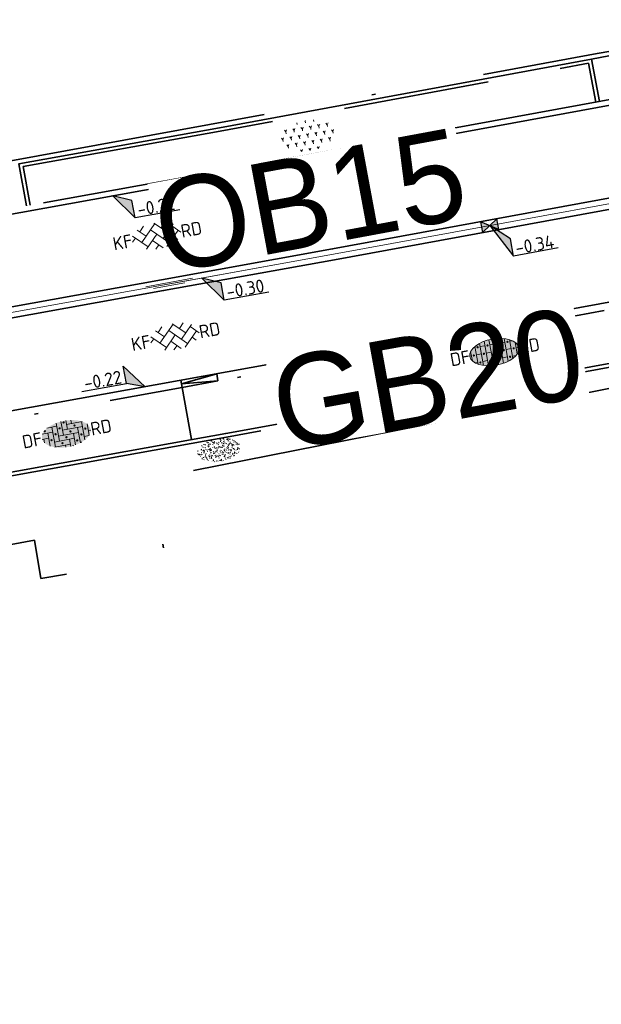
# Model space of a CAD drawing. Header units: metres. Extents: x 0 to 269924, y 0 to 933292.
# Tile 179 of 247: x 134922 to 134937, y 466624 to 466650. Entities that reach past the tile are written whole.
import ezdxf
from ezdxf import colors
from ezdxf.entities.mleader import LeaderData, LeaderLine
from ezdxf.enums import TextEntityAlignment as Align
from ezdxf.math import Vec2, Vec3

# ---------------------------------------------------------------- set-up
doc = ezdxf.new("R2018")
doc.units = ezdxf.units.M
for name, pattern in [('VH-GELEIDEBAND', [6, 2, -2, 0, -2]), ('VH-OPSLUITBAND_100X200', [16, 8, -2, 4, -2]), ('VH-OPSLUITBAND_150X250', [24, 16, -2, 4, -2]), ('XX-HIDDEN', [4, 2, -2]), ('XX-PROJECTGRENS', [18, 12, -3, 0, -3])]:
    doc.linetypes.add(name, pattern=pattern)
for name, color, linetype, lineweight, true_color in [('N-WE-GR-BEPLANTING-S', 7, 'Continuous', 18, 0x00a57c), ('N-WE-GR-GRAS-S', 7, 'Continuous', 18, 0x00a500), ('N-WE-RI-HWA_KOLK-S', 150, 'Continuous', 25, 0x007fff)]:
    doc.layers.add(name, color=color, linetype=linetype, lineweight=lineweight, true_color=true_color)
for name, color, linetype, lineweight in [('N-WE-GR-GRAS-A-200', 62, 'Continuous', 18), ('N-WE-KG-GRENS_PROJECT-G', 7, 'XX-PROJECTGRENS', 35), ('N-WE-KL-ET_LS_OV_LICHTMAST-S', 190, 'Continuous', 25), ('N-WE-VH-GOOT-S', 170, 'Continuous', 18), ('N-WE-VH-GOOT_STRAATBAKSTEEN-G', 170, 'Continuous', 35), ('N-WE-VH-KANTOPSLUITING-T18', 10, 'Continuous', 18), ('N-WE-VH-KANTOPSLUITING_GELEIDEBAND_50 200_250-G', 20, 'VH-GELEIDEBAND', 35), ('N-WE-VH-KANTOPSLUITING_OPSLUITBAND_100X200-G', 150, 'VH-OPSLUITBAND_100X200', 35), ('N-WE-VH-KANTOPSLUITING_OPSLUITBAND_150X250-G', 150, 'VH-OPSLUITBAND_150X250', 35), ('N-WE-VH-KANTOPSLUITING_VOORKANTBAND-G', 50, 'Continuous', 35), ('N-WE-VH-MATERIAALGRENS-G', 7, 'XX-HIDDEN', 35), ('N-WE-VH-VERHARDING-T18', 10, 'Continuous', 18), ('N-WE-VH-VERHARDING_ASFALT-S', 7, 'Continuous', 18), ('N-WE-VH-VERHARDING_BETONSTRAATSTEEN-S', 7, 'Continuous', 18), ('N-WE-VH-VERHARDING_STRAATBAKSTEEN-S', 7, 'Continuous', 18), ('X-XX-AL-HOOGTELABEL-S', 7, 'Continuous', 25)]:
    doc.layers.add(name, color=color, linetype=linetype, lineweight=lineweight)
doc.layers.add('X-XX-AL-HULPLIJN-G', color=30, linetype='Continuous', lineweight=18, plot=False)
doc.styles.add('NLCS-ISO', font='NLCS-ISO.ttf')
doc.styles.add('NLCS-ISO-M200-T18', font='NLCS-ISO.ttf', dxfattribs={"height": 0.36})
doc.styles.get("Standard").update_dxf_attribs({"font": 'romand.shx'})

# ---------------------------------------------------------------- blocks, each defined once
blk = doc.blocks.new('*U97')
for p, q in [((2.54, -2.2), (0, 0)), ((0, 0), (2.63, -4.6)), ((2.63, -4.6), (2.54, -2.2)), ((8.83, -4.38), (2.63, -4.6))]:
    blk.add_line(p, q)
blk.add_solid([(2.54, -2.2), (0, 0), (2.63, -4.6)])
at = {"style": 'NLCS-ISO'}
blk.add_attdef('...', text='', height=1.8, rotation=2.0313, dxfattribs=at).set_placement((5.74, -4.91), align=Align.BOTTOM_CENTER)
blk = doc.blocks.new('*U98')
at = {"layer": 'X-XX-AL-HOOGTELABEL-S', "xscale": 0.2, "yscale": 0.2, "zscale": 0.2, "rotation": 357.9686646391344}
blk.add_blockref('*U97', (0, 0), dxfattribs=at).add_auto_attribs({'...': '-0.34'})
blk = doc.blocks.new('*U99')
at = {"layer": 'N-WE-GR-GRAS-A-200', "color": 0, "linetype": 'ByBlock', "lineweight": -2, "transparency": 16777216, "rotation": 10.40225713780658}
blk.add_blockref('*U98', (134934.431, 466644.809), dxfattribs=at)
blk = doc.blocks.new('*U114')
for p, q in [((2.49, -1.03), (0, 0)), ((0, 0), (2.56, -3.43)), ((2.56, -3.43), (2.49, -1.03)), ((8.76, -3.25), (2.56, -3.43))]:
    blk.add_line(p, q)
blk.add_solid([(2.49, -1.03), (0, 0), (2.56, -3.43)])
at = {"style": 'NLCS-ISO'}
blk.add_attdef('...', text='', height=1.8, rotation=1.7023, dxfattribs=at).set_placement((5.68, -3.76), align=Align.BOTTOM_CENTER)
blk = doc.blocks.new('*U115')
at = {"layer": 'X-XX-AL-HOOGTELABEL-S', "xscale": 0.2000000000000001, "yscale": 0.2000000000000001, "zscale": 0.2000000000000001, "rotation": 358.2976530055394}
blk.add_blockref('*U114', (0, 0), dxfattribs=at).add_auto_attribs({'...': '-0.30'})
blk = doc.blocks.new('*U116')
at = {"layer": 'N-WE-VH-VERHARDING_ASFALT-S', "color": 0, "linetype": 'ByBlock', "lineweight": -2, "transparency": 16777216, "rotation": 10.23988802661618}
blk.add_blockref('*U115', (134926.56, 466643.374), dxfattribs=at)
blk = doc.blocks.new('*U95')
for p, q in [((2.5, -1.02), (0, 0)), ((0, 0), (2.58, -3.42)), ((2.58, -3.42), (2.5, -1.02)), ((8.78, -3.2), (2.58, -3.42))]:
    blk.add_line(p, q)
blk.add_solid([(2.5, -1.02), (0, 0), (2.58, -3.42)])
at = {"style": 'NLCS-ISO'}
blk.add_attdef('...', text='', height=1.8, rotation=1.9991, dxfattribs=at).set_placement((5.7, -3.73), align=Align.BOTTOM_CENTER)
blk = doc.blocks.new('*U197')
for p, q in [((-2.48, 0.85), (-2.53, 3.25)), ((-2.53, 3.25), (0, 0)), ((-8.68, 0.72), (-2.48, 0.85)), ((0, 0), (-2.48, 0.85))]:
    blk.add_line(p, q)
blk.add_solid([(-2.53, 3.25), (0, 0), (-2.48, 0.85)])
at = {"style": 'NLCS-ISO'}
blk.add_attdef('...', text='', height=1.8, rotation=1.1798, dxfattribs=at).set_placement((-5.57, 0.36), align=Align.BOTTOM_CENTER)
blk = doc.blocks.new('SVH-SBS_DIKFORMAAT_HALFST_KL-SO')
h = blk.add_hatch(color=254)
edge = h.paths.add_edge_path()
edge.add_ellipse((0.06, -0.03), major_axis=(3.39, 0), ratio=0.533267, start_angle=0, end_angle=360)
for p, q in [((-1.73, -1.57), (-1.73, 1.51)), ((-1.04, -1.74), (-1.04, 1.69)), ((-0.35, -1.83), (-0.35, 1.77)), ((0.34, -1.83), (0.34, 1.78)), ((1.03, -1.76), (1.03, 1.71)), ((1.72, -1.6), (1.72, 1.55)), ((-3.34, 0.03), (-3.11, 0.03)), ((-3.11, -0.69), (-3.11, 0.63)), ((-2.65, 1.06), (-2.42, 1.06)), ((-2.42, -1.27), (-2.42, 1.21)), ((-2.42, 0.03), (-1.73, 0.03)), ((-1.73, 1.06), (-1.04, 1.06)), ((-1.04, 0.03), (-0.35, 0.03)), ((-0.35, 1.06), (0.34, 1.06)), ((0.34, 0.03), (1.03, 0.03)), ((1.03, 1.06), (1.72, 1.06)), ((1.72, 0.03), (2.41, 0.03)), ((2.41, -1.33), (2.41, 1.27)), ((2.41, 1.06), (2.77, 1.06)), ((3.1, -0.82), (3.1, 0.77)), ((3.1, 0.03), (3.45, 0.03)), ((-2.8, -1.01), (-2.42, -1.01)), ((-1.73, -1.01), (-1.04, -1.01)), ((-0.35, -1.01), (0.34, -1.01)), ((1.03, -1.01), (1.72, -1.01)), ((2.41, -1.01), (2.91, -1.01))]:
    blk.add_line(p, q)
for centre in [(-2.76, 0), (-2.07, 1.03), (-1.38, 0), (-0.69, 1.03), (0, 0), (0.69, 1.03), (1.38, 0), (2.07, 1.03), (2.76, 0), (-2.07, -1.09), (-0.69, -1.09), (0.69, -1.04), (2.07, -1.04)]:
    blk.add_circle(centre, 0.0881)
blk.add_ellipse((0.06, -0.03), major_axis=(3.39, 0), ratio=0.533267)
at = {"style": 'NLCS-ISO'}
blk.add_attdef('FORMAAT', text='', height=1.8, dxfattribs=at).set_placement((-3.34, -0.03), align=Align.MIDDLE_RIGHT)
blk.add_attdef('KLEUR', text='', height=1.8, dxfattribs=at).set_placement((3.45, -0.03), align=Align.MIDDLE_LEFT)
at = {"style": 'NLCS-ISO', "flags": 1}
blk.add_attdef('FUNCTIE', text='', height=1.8, dxfattribs=at).set_placement((0.12, -3.58), align=Align.MIDDLE_CENTER)
blk = doc.blocks.new('SVH-GOOT_SYMBOOL-SO')
at = {"color": 7, "linetype": 'Continuous'}
for p, q in [((0.2, 3.125), (0.2, -3.359)), ((-0.206, 2.137), (-0.206, -2.217)), ((0, 2.669), (0, -2.669))]:
    blk.add_line(p, q, dxfattribs=at)
at = {"style": 'NLCS-ISO'}
blk.add_attdef('MATERIAAL', text='', height=1.8, dxfattribs=at).set_placement((-1.098, 0), align=Align.MIDDLE_RIGHT)
blk.add_attdef('KLEUR', text='', height=1.8, dxfattribs=at).set_placement((1.1, 0), align=Align.MIDDLE_LEFT)
blk = doc.blocks.new('*U586')
at = {"layer": 'N-WE-VH-GOOT-S', "xscale": 0.2, "yscale": 0.2, "zscale": 0.2, "rotation": 90.04068231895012}
blk.add_blockref('SVH-GOOT_SYMBOOL-SO', (0, 0), dxfattribs=at)
blk = doc.blocks.new('*U587')
at = {"layer": 'N-WE-KL-ET_LS_OV_LICHTMAST-S', "color": 0, "linetype": 'ByBlock', "lineweight": -2, "transparency": 16777216, "rotation": 10.23988802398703}
blk.add_blockref('*U586', (134925.651, 466643.21), dxfattribs=at)
blk = doc.blocks.new('SVH-SBS_DIKFORMAAT_ELLEBOOG_KL-SO')
h = blk.add_hatch(color=254)
edge = h.paths.add_edge_path()
edge.add_ellipse((1.09, 0.12), major_axis=(3.39, 0), ratio=0.533267, start_angle=0, end_angle=360)
for p, q in [((-1.35, 1.38), (0, 1.38)), ((-0.69, 1.38), (-0.69, -1.38)), ((0, 1.84), (0, -0.69)), ((0.69, 1.92), (0.69, 0)), ((1.38, 1.93), (1.38, 0.69)), ((1.38, 1.38), (3.54, 1.38)), ((2.07, 1.86), (2.07, 1.38)), ((3.45, 1.38), (3.45, -1.18)), ((-2.3, 0), (-1.38, 0)), ((-2.13, 0.69), (-0.69, 0.69)), ((-1.38, 0.69), (-1.38, -1.12)), ((0, 0), (2.76, 0)), ((0.69, 0.69), (3.45, 0.69)), ((2.76, 0.69), (2.76, -1.45)), ((4.14, 0.92), (4.14, -0.67)), ((4.14, 0), (4.48, 0)), ((-2.07, 0), (-2.07, -0.54)), ((-0.69, -0.69), (2.07, -0.69)), ((1.38, -0.69), (1.38, -1.68)), ((2.07, 0), (2.07, -1.61)), ((3.45, -0.69), (4.12, -0.69)), ((-0.8, -1.38), (1.38, -1.38)), ((0.69, -1.38), (0.69, -1.67)), ((2.76, -1.38), (2.98, -1.38))]:
    blk.add_line(p, q)
for centre in [(1.03, 1.72), (-0.35, 0.34), (0.34, 1.03), (1.72, 0.34), (2.41, 1.03), (3.79, 0.34), (-1.04, -0.35), (0.34, -1.04), (1.03, -0.35), (2.41, -1.04), (3.11, -0.35)]:
    blk.add_circle(centre, 0.0881)
for centre, start, end in [((-1.73, 1.03), 158.9124, 101.1902), ((1.72, -1.73), 59.0911, 132.3433)]:
    blk.add_arc(centre, 0.0881, start, end)
at = {"style": 'NLCS-ISO'}
blk.add_attdef('FORMAAT', text='', height=1.8, dxfattribs=at).set_placement((-2.3, 0.12), align=Align.MIDDLE_RIGHT)
blk.add_attdef('KLEUR', text='', height=1.8, dxfattribs=at).set_placement((4.49, 0.12), align=Align.MIDDLE_LEFT)
at = {"style": 'NLCS-ISO', "flags": 1}
blk.add_attdef('FUNCTIE', text='', height=1.8, dxfattribs=at).set_placement((0.12, -3.58), align=Align.MIDDLE_CENTER)
blk = doc.blocks.new('*U141')
at = {"lineweight": 30, "flags": 106}
blk.add_attdef('OB', text='', height=0.36, dxfattribs=at).set_placement((0, 0.1), align=Align.BOTTOM_CENTER)
blk = doc.blocks.new('N-SRI-KOLK_STRAAT_450X300-SO')
h = blk.add_hatch(color=256)
h.dxf.hatch_style = 1
h.paths.add_polyline_path([(0, 0), (-1.125, 0.75), (-1.125, -0.75)])
h.paths.add_polyline_path([(1.125, -0.75), (1.125, 0.75), (0, 0)])
for p, q in [((-1.125, -0.75), (1.125, 0.75)), ((1.125, -0.75), (-1.125, 0.75))]:
    blk.add_line(p, q)
at = {"flags": 128}
blk.add_lwpolyline([(-1.125, -0.75), (1.125, -0.75), (1.125, 0.75), (-1.125, 0.75)], close=True, dxfattribs=at)
blk = doc.blocks.new('SVH-BSS_KEIFORMAAT_KEPER_KL-SO')
for p, q in [((-2.23, -0.74), (0, 1.48)), ((-2.23, 0.74), (-1.57, 1.4)), ((-0.1, 1.58), (1.48, 0)), ((0.74, 0.74), (1.4, 1.4)), ((-3.44, -0.47), (-2.97, 0)), ((-3.31, 0.34), (-1.48, -1.48)), ((-2.52, 1.03), (-1.48, 0)), ((-1.77, -1.77), (0, 0)), ((-0.74, 0.74), (1.48, -1.48)), ((0.74, -0.74), (2.46, 0.98)), ((1.06, -1.91), (2.97, 0)), ((2.23, 0.74), (3.31, -0.34)), ((-0.74, -0.74), (0.5, -1.99)), ((2.23, -0.74), (2.72, -1.24)), ((-0.52, -2), (0, -1.48))]:
    blk.add_line(p, q)
at = {"style": 'NLCS-ISO'}
blk.add_attdef('FORMAAT', text='', height=1.8, dxfattribs=at).set_placement((-3.47, -0.23), align=Align.MIDDLE_RIGHT)
blk.add_attdef('KLEUR', text='', height=1.8, dxfattribs=at).set_placement((3.32, -0.22), align=Align.MIDDLE_LEFT)
at = {"style": 'NLCS-ISO', "flags": 1}
blk.add_attdef('FUNCTIE', text='', height=1.8, dxfattribs=at).set_placement((0.12, -3.58), align=Align.MIDDLE_CENTER)
blk = doc.blocks.new('SGR-BEPLANTING_SOORT_01-SO')
for p, q in [((-0.577, 0.993), (-0.577, 0.875)), ((0, 1), (-0.022, 1.038)), ((0, 1), (0.022, 1.038)), ((0, 1), (0, 0.875)), ((0.577, 0.992), (0.577, 0.875)), ((-1.732, 0), (-1.804, 0.125)), ((-1.732, 0), (-1.66, 0.125)), ((-1.732, 0), (-1.732, -0.125)), ((-1.443, 0.5), (-1.516, 0.625)), ((-1.443, 0.5), (-1.371, 0.625)), ((-1.443, 0.5), (-1.443, 0.375)), ((-1.155, 0), (-1.227, 0.125)), ((-1.155, 0), (-1.083, 0.125)), ((-1.155, 0), (-1.155, -0.125)), ((-0.866, 0.5), (-0.938, 0.625)), ((-0.866, 0.5), (-0.794, 0.625)), ((-0.866, 0.5), (-0.866, 0.375)), ((-0.577, 0), (-0.65, 0.125)), ((-0.577, 0), (-0.505, 0.125)), ((-0.577, 0), (-0.577, -0.125)), ((-0.289, 0.5), (-0.361, 0.625)), ((-0.289, 0.5), (-0.217, 0.625)), ((-0.289, 0.5), (-0.289, 0.375)), ((0, 0), (-0.072, 0.125)), ((0, 0), (0.072, 0.125)), ((0, 0), (0, -0.125)), ((0.289, 0.5), (0.217, 0.625)), ((0.289, 0.5), (0.361, 0.625)), ((0.289, 0.5), (0.289, 0.375)), ((0.577, 0), (0.505, 0.125)), ((0.577, 0), (0.65, 0.125)), ((0.577, 0), (0.577, -0.125)), ((0.866, 0.5), (0.794, 0.625)), ((0.866, 0.5), (0.938, 0.625)), ((0.866, 0.5), (0.866, 0.375)), ((1.155, 0), (1.083, 0.125)), ((1.155, 0), (1.227, 0.125)), ((1.155, 0), (1.155, -0.125)), ((1.443, 0.5), (1.371, 0.625)), ((1.443, 0.5), (1.516, 0.625)), ((1.443, 0.5), (1.443, 0.375)), ((1.732, 0), (1.66, 0.125)), ((1.732, 0), (1.804, 0.125)), ((1.732, 0), (1.732, -0.125)), ((-1.443, -0.5), (-1.516, -0.375)), ((-1.443, -0.5), (-1.371, -0.375)), ((-1.443, -0.5), (-1.443, -0.625)), ((-0.866, -0.5), (-0.938, -0.375)), ((-0.866, -0.5), (-0.794, -0.375)), ((-0.866, -0.5), (-0.866, -0.625)), ((-0.289, -0.5), (-0.361, -0.375)), ((-0.289, -0.5), (-0.217, -0.375)), ((-0.289, -0.5), (-0.289, -0.625)), ((0.289, -0.5), (0.217, -0.375)), ((0.289, -0.5), (0.361, -0.375)), ((0.289, -0.5), (0.289, -0.625)), ((0.866, -0.5), (0.794, -0.375)), ((0.866, -0.5), (0.938, -0.375)), ((0.866, -0.5), (0.866, -0.625)), ((1.443, -0.5), (1.371, -0.375)), ((1.443, -0.5), (1.516, -0.375)), ((1.443, -0.5), (1.443, -0.625)), ((-0.581, -0.994), (-0.65, -0.875)), ((-0.574, -0.995), (-0.505, -0.875)), ((0, -1), (-0.072, -0.875)), ((0, -1), (0.072, -0.875)), ((0, -1), (0, -1.039)), ((0.574, -0.994), (0.505, -0.875)), ((0.582, -0.993), (0.65, -0.875))]:
    blk.add_line(p, q)
at = {"style": 'NLCS-ISO'}
blk.add_attdef('TYPE', text='', height=0.5, dxfattribs=at).set_placement((3.471, -0.016), align=Align.MIDDLE_CENTER)
blk = doc.blocks.new('SGR-GRAS_01-SO')
at = {"ltscale": 0.1}
for p, q in [((-0.576, 0.919), (-0.64, 0.957)), ((-0.562, 0.919), (-0.509, 0.972)), ((-0.212, 0.998), (-0.269, 1.031)), ((0.073, 0.993), (0.138, 1.031)), ((0.239, 0.923), (0.312, 0.942)), ((0.594, 0.925), (0.522, 0.945)), ((0.912, 0.894), (0.907, 0.925)), ((1.012, 0.869), (0.947, 0.906)), ((-1.964, -0.07), (-1.977, 0.004)), ((-1.93, 0.188), (-1.925, 0.244)), ((-1.893, 0.237), (-1.921, 0.253)), ((-1.668, 0.023), (-1.595, 0.043)), ((-1.596, 0.241), (-1.649, 0.294)), ((-1.53, 0.316), (-1.595, 0.353)), ((-1.448, 0.644), (-1.521, 0.664)), ((-1.517, 0.187), (-1.442, 0.187)), ((-1.469, 0.576), (-1.482, 0.65)), ((-1.358, 0.206), (-1.431, 0.226)), ((-1.427, 0.476), (-1.354, 0.496)), ((-1.421, 0.131), (-1.356, 0.168)), ((-1.369, 0.009), (-1.382, 0.083)), ((-1.375, 0.106), (-1.322, 0.159)), ((-1.334, 0.111), (-1.328, 0.186)), ((-1.302, 0.761), (-1.324, 0.774)), ((-1.284, 0.684), (-1.278, 0.759)), ((-1.167, 0.395), (-1.232, 0.432)), ((-1.172, 0.241), (-1.225, 0.294)), ((-1.154, 0.647), (-1.207, 0.7)), ((-1.112, 0.172), (-1.04, 0.192)), ((-1.032, 0.028), (-1.097, 0.066)), ((-0.939, 0.84), (-1.004, 0.878)), ((-0.968, 0.512), (-0.915, 0.565)), ((-0.893, 0.496), (-0.965, 0.515)), ((-0.942, 0.187), (-0.867, 0.187)), ((-0.923, 0.418), (-0.858, 0.456)), ((-0.892, 0.812), (-0.817, 0.812)), ((-0.873, 0.655), (-0.886, 0.729)), ((-0.803, 0.057), (-0.875, 0.077)), ((-0.871, 0.625), (-0.799, 0.644)), ((-0.804, 0.474), (-0.869, 0.511)), ((-0.747, 0.241), (-0.8, 0.294)), ((-0.773, 0.089), (-0.786, 0.163)), ((-0.73, 0.647), (-0.783, 0.7)), ((-0.739, 0.034), (-0.732, 0.109)), ((-0.669, 0.107), (-0.734, 0.145)), ((-0.689, 0.607), (-0.682, 0.682)), ((-0.557, 0.321), (-0.485, 0.34)), ((-0.441, 0.553), (-0.506, 0.59)), ((-0.427, 0.785), (-0.499, 0.804)), ((-0.425, 0.706), (-0.36, 0.743)), ((-0.337, 0.347), (-0.41, 0.366)), ((-0.323, 0.241), (-0.376, 0.294)), ((-0.306, 0.186), (-0.371, 0.224)), ((-0.367, 0.187), (-0.292, 0.187)), ((-0.305, 0.647), (-0.358, 0.7)), ((-0.317, 0.812), (-0.242, 0.812)), ((-0.316, 0.774), (-0.244, 0.793)), ((-0.278, 0.735), (-0.291, 0.809)), ((-0.243, 0.017), (-0.17, 0.036)), ((-0.178, 0.169), (-0.191, 0.242)), ((-0.078, 0.632), (-0.143, 0.669)), ((-0.143, -0.043), (-0.137, 0.032)), ((-0.093, 0.53), (-0.087, 0.604)), ((-0.085, 0.159), (-0.032, 0.212)), ((-0.069, 0.189), (-0.004, 0.227)), ((0.057, 0.265), (-0.008, 0.303)), ((-0.002, 0.47), (0.071, 0.489)), ((0.101, 0.241), (0.048, 0.294)), ((0.128, 0.636), (0.056, 0.656)), ((0.119, 0.647), (0.066, 0.7)), ((0.218, 0.198), (0.146, 0.217)), ((0.208, 0.187), (0.283, 0.187)), ((0.286, 0.711), (0.221, 0.748)), ((0.258, 0.812), (0.333, 0.812)), ((0.317, 0.814), (0.304, 0.888)), ((0.313, 0.166), (0.385, 0.185)), ((0.322, 0.565), (0.375, 0.618)), ((0.42, 0.344), (0.355, 0.382)), ((0.417, 0.248), (0.404, 0.322)), ((0.429, 0.477), (0.494, 0.514)), ((0.526, 0.241), (0.472, 0.294)), ((0.543, 0.647), (0.49, 0.7)), ((0.555, -0.022), (0.49, 0.015)), ((0.502, 0.452), (0.509, 0.527)), ((0.554, 0.619), (0.626, 0.638)), ((0.649, 0.79), (0.584, 0.827)), ((0.684, 0.487), (0.611, 0.507)), ((0.774, 0.049), (0.701, 0.069)), ((0.784, 0.423), (0.719, 0.461)), ((0.783, 0.187), (0.858, 0.187)), ((0.833, 0.812), (0.908, 0.812)), ((0.918, 0.057), (0.853, 0.094)), ((0.868, 0.315), (0.941, 0.334)), ((0.95, 0.241), (0.897, 0.294)), ((0.967, 0.647), (0.914, 0.7)), ((0.927, 0.764), (0.992, 0.802)), ((1.012, 0.328), (0.999, 0.402)), ((1.15, 0.777), (1.077, 0.796)), ((1.147, 0.502), (1.082, 0.54)), ((1.098, 0.375), (1.104, 0.45)), ((1.109, 0.767), (1.182, 0.787)), ((1.239, 0.338), (1.167, 0.358)), ((1.183, 0.011), (1.255, 0.03)), ((1.206, 0.212), (1.259, 0.265)), ((1.282, 0.136), (1.217, 0.173)), ((1.283, 0.248), (1.348, 0.286)), ((1.374, 0.241), (1.321, 0.294)), ((1.392, 0.647), (1.339, 0.7)), ((1.358, 0.187), (1.433, 0.187)), ((1.424, 0.463), (1.496, 0.483)), ((1.51, 0.581), (1.445, 0.619)), ((1.645, 0.215), (1.58, 0.252)), ((1.607, 0.407), (1.594, 0.481)), ((1.693, 0.298), (1.7, 0.373)), ((1.795, 0.19), (1.722, 0.209)), ((1.738, 0.159), (1.81, 0.179)), ((1.798, 0.241), (1.745, 0.294)), ((1.933, 0.187), (1.948, 0.187)), ((-1.918, -0.157), (-1.854, -0.119)), ((-1.824, -0.083), (-1.897, -0.064)), ((-1.759, -0.13), (-1.823, -0.092)), ((-1.782, -0.301), (-1.729, -0.248)), ((-1.624, -0.496), (-1.689, -0.459)), ((-1.631, -0.572), (-1.684, -0.519)), ((-1.613, -0.166), (-1.667, -0.113)), ((-1.567, -0.438), (-1.492, -0.438)), ((-1.535, -0.657), (-1.498, -0.636)), ((-1.395, -0.051), (-1.46, -0.013)), ((-1.385, -0.462), (-1.378, -0.387)), ((-1.353, -0.281), (-1.281, -0.261)), ((-1.269, -0.232), (-1.341, -0.212)), ((-1.261, -0.417), (-1.326, -0.38)), ((-1.269, -0.557), (-1.282, -0.483)), ((-1.207, -0.572), (-1.26, -0.519)), ((-1.179, -0.67), (-1.252, -0.651)), ((-1.189, -0.166), (-1.242, -0.113)), ((-1.126, -0.784), (-1.191, -0.746)), ((-1.065, -0.386), (-1, -0.348)), ((-1.039, -0.585), (-0.967, -0.565)), ((-0.992, -0.438), (-0.917, -0.438)), ((-0.897, -0.338), (-0.962, -0.301)), ((-0.898, -0.654), (-0.845, -0.601)), ((-0.783, -0.572), (-0.836, -0.519)), ((-0.763, -0.705), (-0.828, -0.667)), ((-0.765, -0.166), (-0.818, -0.113)), ((-0.798, -0.132), (-0.726, -0.112)), ((-0.789, -0.539), (-0.782, -0.464)), ((-0.713, -0.381), (-0.786, -0.361)), ((-0.725, -0.889), (-0.652, -0.869)), ((-0.709, -0.902), (-0.644, -0.864)), ((-0.624, -0.819), (-0.696, -0.799)), ((-0.674, -0.477), (-0.687, -0.403)), ((-0.534, -0.259), (-0.599, -0.222)), ((-0.567, -0.098), (-0.502, -0.061)), ((-0.491, -0.248), (-0.438, -0.195)), ((-0.484, -0.436), (-0.411, -0.416)), ((-0.399, -0.626), (-0.464, -0.588)), ((-0.417, -0.438), (-0.342, -0.438)), ((-0.358, -0.572), (-0.411, -0.519)), ((-0.341, -0.166), (-0.394, -0.113)), ((-0.248, -0.091), (-0.32, -0.072)), ((-0.171, -0.18), (-0.236, -0.143)), ((-0.158, -0.529), (-0.23, -0.51)), ((-0.211, -0.614), (-0.146, -0.577)), ((-0.193, -0.616), (-0.187, -0.541)), ((-0.169, -0.74), (-0.097, -0.72)), ((-0.036, -0.547), (-0.101, -0.509)), ((-0.078, -0.398), (-0.091, -0.324)), ((0.021, -0.964), (0.008, -0.89)), ((0.066, -0.572), (0.013, -0.519)), ((0.084, -0.166), (0.031, -0.113)), ((0.099, -0.913), (0.034, -0.876)), ((0.072, -0.287), (0.144, -0.268)), ((0.192, -0.101), (0.127, -0.064)), ((0.158, -0.438), (0.233, -0.438)), ((0.308, -0.24), (0.235, -0.221)), ((0.327, -0.468), (0.262, -0.43)), ((0.287, -0.327), (0.352, -0.289)), ((0.397, -0.678), (0.325, -0.659)), ((0.386, -0.591), (0.459, -0.572)), ((0.393, -0.601), (0.446, -0.548)), ((0.462, -0.834), (0.397, -0.797)), ((0.402, -0.693), (0.409, -0.618)), ((0.49, -0.572), (0.437, -0.519)), ((0.452, -0.12), (0.459, -0.046)), ((0.508, -0.166), (0.455, -0.113)), ((0.517, -0.318), (0.504, -0.244)), ((0.617, -0.884), (0.604, -0.81)), ((0.69, -0.389), (0.625, -0.351)), ((0.627, -0.138), (0.7, -0.119)), ((0.643, -0.843), (0.708, -0.806)), ((0.701, -0.895), (0.773, -0.876)), ((0.733, -0.438), (0.808, -0.438)), ((0.825, -0.755), (0.76, -0.718)), ((0.785, -0.039), (0.85, -0.002)), ((0.863, -0.389), (0.791, -0.37)), ((0.799, -0.195), (0.852, -0.142)), ((0.914, -0.572), (0.861, -0.519)), ((0.932, -0.166), (0.879, -0.113)), ((0.953, -0.827), (0.88, -0.808)), ((0.942, -0.442), (1.014, -0.423)), ((1.053, -0.31), (0.988, -0.272)), ((0.998, -0.77), (1.004, -0.696)), ((1.048, -0.198), (1.054, -0.123)), ((1.112, -0.239), (1.099, -0.165)), ((1.188, -0.676), (1.123, -0.639)), ((1.141, -0.556), (1.206, -0.518)), ((1.212, -0.805), (1.199, -0.731)), ((1.329, -0.1), (1.256, -0.08)), ((1.256, -0.746), (1.328, -0.727)), ((1.339, -0.572), (1.286, -0.519)), ((1.356, -0.166), (1.303, -0.113)), ((1.308, -0.438), (1.383, -0.438)), ((1.419, -0.538), (1.346, -0.518)), ((1.416, -0.231), (1.351, -0.193)), ((1.551, -0.597), (1.486, -0.56)), ((1.497, -0.293), (1.569, -0.274)), ((1.639, -0.268), (1.704, -0.231)), ((1.643, -0.275), (1.65, -0.2)), ((1.684, -0.547), (1.736, -0.495)), ((1.707, -0.159), (1.694, -0.085)), ((1.713, -0.522), (1.71, -0.519)), ((1.779, -0.152), (1.715, -0.114)), ((1.781, -0.166), (1.728, -0.113)), ((1.884, -0.248), (1.812, -0.229)), ((-0.836, -0.943), (-0.853, -0.926)), ((-0.582, -0.994), (-0.587, -0.97)), ((-0.376, -0.979), (-0.429, -0.926)), ((-0.265, -0.992), (-0.33, -0.955)), ((-0.068, -0.968), (-0.141, -0.948)), ((-0.014, -1.008), (0.039, -0.955)), ((0.048, -0.979), (-0.005, -0.926)), ((0.172, -1.037), (0.218, -1.024)), ((0.472, -0.979), (0.419, -0.926)), ((0.856, -0.938), (0.844, -0.926))]:
    blk.add_line(p, q, dxfattribs=at)
at = {"ltscale": 0.1, "style": 'NLCS-ISO'}
blk.add_attdef('TYPE', text='', height=0.5, dxfattribs=at).set_placement((3.471, -0.016), align=Align.MIDDLE_CENTER)

msp = doc.modelspace()

# ---------------------------------------------------------------- linework, layer by layer
at = {"layer": 'N-WE-KG-GRENS_PROJECT-G', "flags": 128}
msp.add_lwpolyline([(133942.152, 466524.013), (133955.533, 466522.507), (133956.145, 466521.626), (133962.811, 466521.355), (133963.543, 466522.67), (133965.054, 466522.563), (133965.551, 466521.193), (133981.5, 466520.334), (133981.565, 466520.896), (133982.028, 466520.86), (133994.134, 466520.33), (133994.151, 466519.671), (134009.067, 466519.478), (134013.911, 466519.512), (134027.732, 466519.636), (134028.693, 466519.554), (134034.796, 466519.611), (134050.86, 466519.659), (134068.501, 466520.152), (134071.254, 466520.237), (134077.26, 466520.692), (134094.041, 466522.635), (134101.385, 466523.282), (134101.428, 466523.91), (134128.995, 466527.092), (134141.938, 466528.627), (134148.421, 466529.392), (134148.476, 466529.087), (134157.108, 466530.24), (134157.762, 466530.339), (134157.953, 466529.076), (134163.706, 466529.946), (134172.69, 466531.055), (134201.838, 466535.069), (134202.197, 466534.878), (134203.304, 466535.042), (134208.161, 466535.722), (134214.682, 466536.673), (134215.15, 466536.846), (134235.766, 466539.754), (134239.587, 466540.449), (134251.117, 466542.218), (134251.536, 466542.09), (134264.479, 466543.833), (134264.487, 466544.317), (134273.56, 466545.641), (134273.608, 466545.287), (134285.679, 466546.863), (134299.118, 466548.971), (134309.192, 466550.345), (134329.805, 466553.659), (134341.526, 466555.206), (134346.97, 466556.112), (134351.977, 466556.025), (134358.949, 466556.887), (134359.186, 466557.313), (134365.426, 466557.917), (134389.225, 466560.758), (134395.395, 466561.519), (134400.633, 466562.019), (134418.638, 466563.907), (134426.404, 466566.343), (134432.472, 466567.14), (134437.532, 466567.422), (134444.848, 466568.25), (134448.277, 466568.388), (134484.594, 466572.762), (134486.539, 466572.966), (134490.599, 466573.546), (134498.499, 466574.536), (134514.318, 466576.701), (134542.397, 466581.367), (134546.702, 466582.122), (134551.593, 466582.441), (134551.871, 466583.179), (134557.906, 466584.406), (134558.276, 466584.115), (134567.36, 466586.004), (134582.717, 466588.715), (134583.108, 466588.972), (134590.444, 466590.398), (134630.038, 466598.271), (134633.264, 466598.923), (134632.087, 466604.993), (134646.051, 466607.537), (134647.414, 466607.429), (134666.972, 466611.405), (134675.342, 466617.463), (134674.819, 466607.593), (134696.995, 466610.537), (134702.172, 466611.327), (134706.525, 466612.071), (134709.085, 466612.323), (134712.087, 466612.776), (134715, 466613.203), (134716.349, 466613.229), (134723.364, 466613.968), (134738.981, 466616.639), (134746.062, 466617.28), (134746.09, 466616.641), (134760.121, 466618.861), (134759.993, 466619.829), (134768.446, 466621.137), (134784.615, 466623.738), (134787.541, 466625.072), (134796.772, 466626.479), (134796.899, 466625.715), (134813.878, 466628.545), (134820.226, 466629.584), (134847.68, 466634.234), (134881.79, 466639.204), (134881.926, 466639.532), (134884.43, 466640.009), (134893.797, 466641.711), (134903.085, 466643.328), (134904.138, 466643.527), (134920.265, 466646.374), (134921.332, 466646.578), (134937.367, 466649.518), (134938.501, 466649.708), (134961.555, 466654.096), (134967.764, 466655.262), (134974.722, 466656.563), (134984.23, 466658.491), (134992.023, 466659.998), (134995.809, 466660.766), (135000.442, 466661.693), (135009.695, 466663.648), (135010.659, 466663.869), (135018.832, 466665.618), (135021.92, 466666.314), (135034.093, 466668.943), (135034.161, 466668.769), (135043.8, 466670.832), (135059.084, 466674.02), (135068.771, 466676.078), (135083.089, 466679.034), (135091.902, 466680.993), (135097.488, 466682.166), (135104.831, 466683.651), (135116.534, 466686.231), (135119.892, 466686.792), (135126.3, 466688.013), (135127.347, 466688.196), (135130.448, 466688.891), (135135.602, 466689.887), (135140.19, 466691.518), (135166.592, 466696.94), (135182.368, 466700.724), (135201.902, 466704.748), (135203.941, 466705.082), (135209.867, 466705.957), (135217.801, 466707.782), (135228.821, 466709.933), (135242.391, 466712.598), (135277.698, 466719.723), (135279.457, 466720.111), (135279.55, 466721.578), (135288.178, 466723.073), (135350.963, 466735.305), (135501.986, 466763.685), (135501.162, 466761.839), (135525.132, 466766.833), (135533.639, 466768.672), (135569.042, 466775.188), (135582.767, 466777.378), (135584.022, 466777.634), (135585.675, 466776.264, 0.01918), (135652.451, 466792.01), (135652.891, 466793.457), (135660.981, 466795.919), (135661.574, 466796.074), (135664.481, 466796.836), (135665.946, 466796.651), (135673.558, 466799.328), (135680.977, 466801.739), (135687.276, 466804.201), (135692.547, 466806.295), (135705.432, 466809.743), (135712.094, 466810.706), (135728.145, 466817.035), (135760.285, 466825.832), (135773.458, 466829.179), (135789.116, 466834.08), (135813.029, 466842.892), (135823.352, 466846.718), (135839.426, 466852.91), (135860.96, 466860.89), (135867.928, 466863.26), (135895.199, 466872.784), (135899.312, 466861.8), (135873.359, 466852.082), (135873.188, 466848.843), (135867.814, 466846.669), (135856.104, 466842.036), (135847.253, 466838.505), (135830.033, 466832.514), (135818.854, 466828.652), (135812.865, 466826.949), (135808.959, 466825.804), (135805.053, 466824.658), (135770.731, 466814.307), (135766.971, 466812.016), (135761.879, 466808.079), (135757.591, 466807.133), (135743.839, 466803.566), (135724.075, 466798.35), (135721.275, 466798.229), (135720.422, 466801.401), (135715.133, 466799.834), (135698.553, 466794.754), (135698.279, 466793.693), (135686.038, 466790.352), (135686.038, 466789.248), (135686.038, 466787.562), (135681.985, 466786.092), (135677.719, 466785.319), (135623.458, 466770.711), (135607.41, 466767.662), (135584.355, 466763.142), (135577.091, 466761.475), (135570.47, 466760.803), (135524.714, 466753.103), (135522.642, 466752.878), (135515.666, 466751.661), (135498.388, 466748.218), (135460.498, 466741.759), (135438.515, 466737.953), (135402.134, 466731.048), (135401.842, 466732.671), (135396.111, 466731.637), (135390.927, 466730.659), (135374.008, 466727.423), (135342.463, 466720.896), (135337.831, 466720.249), (135332.781, 466719.412), (135316.41, 466716.549), (135312.764, 466716.512), (135301.04, 466714.003), (135296.667, 466713.077), (135288.078, 466711.338), (135288.031, 466710.414), (135288.066, 466708.643), (135283.612, 466707.738), (135244.114, 466700.084), (135242.59, 466702.114), (135218.779, 466697.088), (135216.4, 466696.736), (135207.126, 466694.996), (135197.842, 466693.22), (135196.987, 466690.777), (135188.214, 466689.009), (135186.218, 466690.919), (135157.953, 466685.339), (135157.545, 466682.623), (135152.388, 466681.564), (135151.517, 466683.806), (135135.729, 466680.62), (135134.464, 466677.149), (135128.184, 466675.854), (135125.788, 466678.571), (135109.606, 466675.114), (135107.871, 466673.543), (135107.871, 466672.134), (135099.469, 466670.442), (135080.265, 466666.625), (135079.406, 466666.151), (135069.61, 466664.202), (135057.638, 466661.759), (135035.803, 466657.155), (135033.723, 466658.689), (135013.618, 466654.679), (135014.198, 466652.086), (135012.612, 466651.731), (135012.176, 466654.16), (134999.525, 466651.581), (134981.058, 466648.065), (134978.74, 466647.609), (134978.586, 466647.723), (134973.29, 466646.777), (134967.912, 466645.754), (134966.071, 466645.409), (134952.75, 466642.776), (134952.592, 466643.577), (134951.246, 466643.315), (134944.955, 466642.097), (134940.872, 466641.345), (134939.907, 466640.789), (134925.329, 466637.906), (134925.171, 466637.877), (134925.333, 466636.966), (134925.553, 466635.733), (134922.159, 466635.157), (134921.983, 466636.201), (134920.712, 466635.973), (134906.644, 466633.431), (134906.509, 466633.768), (134899.927, 466632.517), (134896.041, 466630.574), (134862.297, 466626.202), (134861.423, 466623.924), (134854.723, 466622.819), (134853.222, 466624.597), (134834.721, 466621.381), (134818.755, 466618.638), (134803.128, 466616.182), (134801.097, 466614.744), (134787.48, 466613.242), (134768.983, 466610.888), (134755.14, 466609.258), (134754.957, 466609.237), (134754.786, 466610.217), (134731.872, 466606.359), (134713.4, 466603.055), (134699.607, 466600.717), (134685.428, 466598.156), (134675.878, 466596.194), (134672.276, 466595.656), (134668.91, 466595.016), (134645.926, 466591.058), (134638.577, 466590.001), (134611.474, 466584.899), (134601.717, 466583.131), (134600.6, 466582.901), (134592.762, 466581.44), (134575.118, 466578.109), (134569.726, 466577.127), (134558.057, 466574.923), (134547.369, 466573.132), (134538.23, 466571.522), (134531.355, 466570.551), (134524.272, 466569.346), (134519.026, 466568.326), (134515.39, 466567.719), (134505.384, 466563.341), (134500.986, 466562.643), (134495.881, 466561.909), (134495.823, 466562.312), (134492.204, 466563.642), (134484.398, 466562.518), (134478.905, 466561.786), (134469.843, 466560.533), (134464.536, 466559.742), (134456.919, 466558.745), (134448.033, 466557.687), (134433.208, 466556.61), (134412.104, 466554.577), (134407.553, 466554.101), (134387.467, 466551.741), (134381.785, 466550.955), (134364.962, 466548.659), (134360.191, 466548.481), (134354.944, 466547.628), (134324.113, 466542.837), (134319.685, 466541.923), (134312.466, 466540.844), (134307.061, 466539.9), (134305.527, 466540.739), (134283.993, 466537.831), (134278.004, 466536.268), (134260.392, 466533.941), (134253.899, 466532.65), (134244.867, 466531.618), (134227.961, 466528.835), (134196.876, 466524.748), (134191.294, 466524.652), (134189.441, 466519.487), (134180.543, 466523.251), (134138.079, 466517.961), (134135.279, 466517.668), (134120.646, 466515.791), (134115.858, 466514.998), (134094.415, 466512.788), (134094.483, 466512.133), (134077.905, 466510.692), (134056.132, 466509.19), (134043.898, 466509.02), (134033.049, 466509.242), (134023.923, 466509.529), (134011.048, 466510.262), (134011.12, 466510.989), (133978.031, 466511.971), (133977.492, 466511.386), (133976.525, 466511.415), (133970.93, 466511.61), (133940.859, 466512.853), (133936.339, 466513.04), (133926.354, 466513.566), (133918.767, 466513.929), (133914.845, 466514.016), (133909.555, 466514.279), (133907.78, 466514.373), (133898.183, 466514.701), (133889.291, 466514.99), (133877.411, 466515.387), (133865.169, 466516.189), (133858.598, 466516.511), (133853.557, 466516.784), (133840.824, 466517.534), (133833.647, 466517.757), (133833.706, 466517.421), (133832.853, 466517.458), (133826.979, 466517.575), (133808.076, 466518.296), (133803.308, 466518.179), (133802.56, 466518.555), (133780.072, 466520.153), (133779.6, 466519.291), (133774.066, 466519.538), (133773.735, 466520.559), (133740.527, 466522.642), (133713.376, 466524.159), (133705.703, 466524.636), (133705.709, 466526.266), (133685.059, 466527.583), (133660.563, 466529.253), (133639.129, 466529.346), (133622.453, 466530.286), (133616.388, 466530.543), (133614.494, 466530.624), (133604.393, 466531.597), (133597.464, 466531.465), (133574.3, 466531.955), (133566.695, 466531.543), (133561.32, 466531.616), (133554.142, 466531.627), (133545.309, 466531.719), (133535.509, 466531.795), (133530.483, 466531.897), (133499.098, 466532.845), (133498.91, 466530.624), (133497.604, 466522.359), (133448.566, 466524.379), (133448.421, 466522.59), (133414.567, 466524.034), (133414.497, 466533.241), (133401.904, 466533.723), (133353.812, 466535.745), (133352.26, 466536.139), (133333.107, 466536.524), (133333.343, 466545.829), (133369.152, 466544.714), (133381.325, 466544.396), (133400.699, 466543.637), (133404.005, 466543.551), (133435.456, 466542.61), (133435.456, 466542.277), (133451.526, 466541.628), (133467.883, 466541.235), (133477.659, 466542.034), (133509.103, 466541.442), (133515.138, 466541.284), (133519.939, 466540.992), (133525.525, 466540.798), (133532.518, 466540.097), (133548.147, 466539.778), (133548.297, 466540.601), (133555.22, 466540.722), (133564.265, 466540.558), (133565.06, 466540.188), (133570.074, 466540.025), (133574.07, 466539.875), (133576.623, 466539.795), (133577.163, 466540.007), (133601.21, 466539.677), (133602.809, 466541.635), (133610.483, 466541.448), (133611.878, 466539.353), (133618.8, 466539.154), (133622.331, 466538.943), (133622.362, 466539.485), (133627.247, 466539.274), (133627.305, 466538.709), (133642.487, 466537.733), (133654.92, 466537.235), (133674.71, 466536.649), (133674.766, 466536.962), (133682.638, 466536.639), (133685.084, 466535.631), (133701.924, 466534.36), (133703.6, 466534.856), (133708.504, 466534.396), (133731.895, 466532.391), (133737.992, 466531.942), (133749.854, 466530.901), (133752.15, 466530.77), (133756.921, 466530.655), (133767.535, 466530.109), (133779.853, 466530.016), (133787.77, 466529.934), (133810.905, 466528.967), (133832.384, 466528.238), (133837.192, 466527.837), (133897.841, 466525.036)], format="xyb", close=True, dxfattribs=at)
at = {"layer": 'N-WE-VH-GOOT_STRAATBAKSTEEN-G', "flags": 128}
for points in [[(134850.728, 466629.884), (134879.517, 466635.041), (134906.55, 466639.912), (134925.457, 466643.328), (134930.132, 466644.172), (134943.194, 466646.57), (134946.879, 466647.253), (134947.138, 466647.303), (134962.795, 466650.378), (134966.331, 466651.069), (134981.683, 466653.952), (134997.799, 466657.215), (135022.313, 466662.515), (135031.869, 466664.539), (135032.887, 466664.754), (135034.431, 466665.079), (135043.698, 466667.143), (135044.006, 466667.211), (135046.095, 466667.675), (135047.538, 466667.996), (135075.01, 466673.665), (135097.501, 466678.277), (135099.352, 466678.655), (135105.806, 466679.959)], [(134850.778, 466629.588), (134879.57, 466634.746), (134906.603, 466639.617), (134925.511, 466643.032), (134930.186, 466643.877), (134943.248, 466646.275), (134946.935, 466646.958), (134947.195, 466647.008), (134962.853, 466650.083), (134966.388, 466650.774), (134981.74, 466653.658), (134997.861, 466656.921), (135022.376, 466662.222), (135031.931, 466664.245), (135032.949, 466664.46), (135034.495, 466664.786), (135043.764, 466666.85), (135044.072, 466666.918), (135046.16, 466667.382), (135047.601, 466667.703), (135075.07, 466673.371), (135097.562, 466677.983), (135099.411, 466678.361), (135105.865, 466679.665)]]:
    msp.add_lwpolyline(points, dxfattribs=at)
at = {"layer": 'N-WE-VH-KANTOPSLUITING_GELEIDEBAND_50 200_250-G'}
msp.add_line((134926.016, 466640.38), (134927, 466640.558), dxfattribs=at)
at = {"layer": 'N-WE-VH-KANTOPSLUITING_GELEIDEBAND_50 200_250-G', "flags": 128}
for points in [[(134943.564, 466643.588), (134930.67, 466641.221), (134927, 466640.558)], [(134926.016, 466640.38), (134920.603, 466639.402)]]:
    msp.add_lwpolyline(points, dxfattribs=at)
at = {"layer": 'N-WE-VH-KANTOPSLUITING_OPSLUITBAND_100X200-G', "flags": 128}
for points in [[(134860.884, 466623.984), (134860.362, 466627.057), (134869.017, 466628.525), (134907.36, 466635.435), (134926.266, 466638.85), (134927.23, 466639.024), (134930.947, 466639.696), (134944.019, 466642.095), (134944.804, 466642.241), (134945.855, 466642.436), (134947.604, 466642.76), (134947.723, 466642.782), (134948.005, 466642.836), (134952.611, 466643.741), (134952.775, 466642.907), (134963.832, 466645.078), (134967.348, 466645.766), (134982.717, 466648.652), (134998.906, 466651.929), (135024.043, 466657.364), (135024.116, 466657.019), (135033.372, 466658.98), (135035.98, 466657.279), (135045.43, 466659.383), (135045.727, 466659.45), (135047.823, 466659.915), (135049.205, 466660.223), (135080.04, 466666.585), (135079.358, 466669.912), (135098.409, 466673.818), (135100.258, 466674.196), (135100.82, 466674.309), (135101.185, 466673.961), (135101.254, 466670.871)], [(134921.862, 466645.371), (134921.672, 466646.423), (134927.062, 466647.39), (134937.136, 466649.252), (134937.331, 466648.188)]]:
    msp.add_lwpolyline(points, dxfattribs=at)
at = {"layer": 'N-WE-VH-KANTOPSLUITING_OPSLUITBAND_150X250-G', "flags": 128}
msp.add_lwpolyline([(135316.997, 466724.843), (135315.08, 466724.475), (135313.629, 466724.211), (135313.376, 466724.165), (135313.134, 466724.121), (135310.974, 466723.729), (135307.111, 466722.987), (135298.589, 466721.321), (135290.557, 466719.76), (135289.46, 466719.549), (135283.802, 466718.426), (135269.364, 466715.553), (135268.786, 466715.438), (135266.433, 466717.007), (135228.557, 466709.443), (135226.977, 466707.087), (135219.382, 466705.571), (135204.833, 466702.633), (135202.475, 466704.199), (135191.572, 466701.99), (135190.009, 466699.632), (135179.23, 466697.448), (135166.748, 466694.922), (135146.469, 466690.824), (135143.722, 466690.274), (135124.399, 466686.41), (135108.354, 466683.177), (135105.281, 466682.557), (135098.824, 466681.252), (135096.969, 466680.873), (135074.476, 466676.26), (135046.983, 466670.587), (135045.521, 466670.262), (135043.43, 466669.798), (135043.122, 466669.729), (135033.87, 466667.669), (135032.34, 466667.347), (135031.32, 466667.131), (135021.759, 466665.106), (134997.256, 466659.809), (134981.175, 466656.553), (134965.833, 466653.672), (134962.285, 466652.978), (134946.633, 466649.904), (134946.388, 466649.857), (134942.713, 466649.176), (134929.657, 466646.779), (134906.08, 466642.52), (134879.042, 466637.648), (134851.29, 466632.53)], dxfattribs=at)
at = {"layer": 'N-WE-VH-KANTOPSLUITING_VOORKANTBAND-G'}
for p, q in [((134926.964, 466640.755), (134925.998, 466640.478)), ((134927, 466640.558), (134926.964, 466640.755)), ((134926.016, 466640.38), (134925.98, 466640.577)), ((134925.998, 466640.478), (134927, 466640.558))]:
    msp.add_line(p, q, dxfattribs=at)
at = {"layer": 'N-WE-VH-KANTOPSLUITING_VOORKANTBAND-G', "flags": 128}
for points in [[(135108.384, 466683.03), (135105.311, 466682.41), (135098.854, 466681.105), (135096.999, 466680.726), (135074.506, 466676.113), (135047.014, 466670.441), (135045.553, 466670.116), (135043.462, 466669.651), (135043.155, 466669.583), (135033.902, 466667.522), (135031.351, 466666.985), (135021.79, 466664.96), (134997.287, 466659.662), (134981.204, 466656.406), (134965.861, 466653.524), (134962.314, 466652.831), (134946.661, 466649.757), (134946.416, 466649.71), (134942.74, 466649.028), (134929.684, 466646.632), (134906.106, 466642.372), (134879.069, 466637.5), (134850.335, 466632.201), (134821.787, 466627.356)], [(134921.763, 466645.353), (134921.556, 466646.503), (134927.044, 466647.489), (134937.216, 466649.368), (134937.429, 466648.206)]]:
    msp.add_lwpolyline(points, dxfattribs=at)
at = {"layer": 'N-WE-VH-KANTOPSLUITING_VOORKANTBAND-G'}
for points in [[(134868.715, 466630.249), (134907.048, 466637.157), (134930.634, 466641.417), (134943.702, 466643.816), (134947.398, 466644.502), (134947.672, 466644.554), (134963.331, 466647.629), (134966.858, 466648.319), (134982.219, 466651.204), (134998.373, 466654.474), (135022.899, 466659.777), (135032.444, 466661.799), (135035.024, 466662.343), (135044.309, 466664.41), (135044.611, 466664.477), (135046.705, 466664.942), (135048.126, 466665.258), (135075.574, 466670.922), (135098.059, 466675.533), (135099.909, 466675.911), (135106.359, 466677.215)], [(134860.785, 466623.967), (134860.247, 466627.138), (134869, 466628.624), (134907.342, 466635.533), (134926.248, 466638.948), (134927.212, 466639.123), (134930.929, 466639.794), (134944.001, 466642.194)]]:
    msp.add_lwpolyline(points, dxfattribs=at)
at = {"layer": 'N-WE-VH-MATERIAALGRENS-G', "flags": 128}
msp.add_lwpolyline([(134937.216, 466649.368), (134938.691, 466649.641)], dxfattribs=at)
at = {"layer": 'N-WE-VH-MATERIAALGRENS-G'}
msp.add_lwpolyline([(134926.016, 466640.38), (134926.274, 466638.953)], dxfattribs=at)
at = {"layer": 'X-XX-AL-HULPLIJN-G'}
for points in [[(134850.762, 466629.738), (134879.544, 466634.893), (134906.576, 466639.764), (134925.484, 466643.18), (134930.159, 466644.025), (134943.221, 466646.422), (134946.907, 466647.106), (134947.167, 466647.156), (134962.824, 466650.231), (134966.36, 466650.922), (134981.712, 466653.805), (134997.83, 466657.068), (135022.345, 466662.368), (135031.9, 466664.392), (135032.918, 466664.607), (135034.463, 466664.933), (135043.731, 466666.996), (135044.039, 466667.065), (135046.128, 466667.529), (135047.57, 466667.85), (135075.04, 466673.518), (135097.532, 466678.13), (135099.382, 466678.508), (135105.836, 466679.812)], [(134943.221, 466646.422), (134930.159, 466644.025), (134926.447, 466643.354), (134925.484, 466643.18), (134906.576, 466639.764), (134879.544, 466634.893), (134855.699, 466630.622)], [(134943.221, 466646.422), (134930.159, 466644.025), (134926.447, 466643.354), (134925.484, 466643.18), (134906.576, 466639.764), (134879.544, 466634.893), (134862.663, 466631.87)], [(134943.221, 466646.422), (134930.159, 466644.025), (134926.447, 466643.354), (134925.484, 466643.18), (134906.576, 466639.764), (134879.544, 466634.893), (134863.573, 466632.033)]]:
    msp.add_lwpolyline(points, dxfattribs=at)

# ---------------------------------------------------------------- block references
at = {"layer": 'N-WE-GR-BEPLANTING-S', "xscale": 0.4, "yscale": 0.4, "zscale": 0.4, "rotation": 9.632540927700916}
msp.add_blockref('SGR-BEPLANTING_SOORT_01-SO', (134929.454, 466647.273), dxfattribs=at)
at = {"layer": 'N-WE-GR-GRAS-A-200'}
msp.add_blockref('*U99', (0, 0), dxfattribs=at)
at = {"layer": 'N-WE-GR-GRAS-S', "xscale": 0.2999999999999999, "yscale": 0.2999999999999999, "zscale": 0.2999999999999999, "rotation": 10}
msp.add_blockref('SGR-GRAS_01-SO', (134927.031, 466638.673), dxfattribs=at)
at = {"layer": 'N-WE-KL-ET_LS_OV_LICHTMAST-S'}
msp.add_blockref('*U587', (0, 0), dxfattribs=at)
at = {"layer": 'N-WE-RI-HWA_KOLK-S', "xscale": 0.2000000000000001, "yscale": 0.2000000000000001, "zscale": 0.2000000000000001, "rotation": 10.40225713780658}
msp.add_blockref('N-SRI-KOLK_STRAAT_450X300-SO', (134934.431, 466644.809), dxfattribs=at)
at = {"layer": 'N-WE-VH-KANTOPSLUITING-T18'}
ref = msp.add_blockref('*U141', (134925.093, 466645.849), dxfattribs=dict(at, rotation=10.53378187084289))
lines = msp.add_mtext('OB15', dxfattribs={"layer": '0', "insert": (134925.075, 466645.948), "char_height": 2.5, "attachment_point": 1, "rotation": 10.5338, "bg_fill": 3, "box_fill_scale": 1, "bg_fill_color": 256, "bg_fill_transparency": 0})
ref.add_attrib('OB', '', (134925.075, 466645.948), dxfattribs={"flags": 50}).embed_mtext(lines)
ref = msp.add_blockref('*U141', (134928.322, 466641), dxfattribs=dict(at, rotation=10.23988802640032))
lines = msp.add_mtext('GB20', dxfattribs={"layer": '0', "insert": (134928.304, 466641.098), "char_height": 2.5, "attachment_point": 1, "rotation": 10.2399, "bg_fill": 3, "box_fill_scale": 1, "bg_fill_color": 256, "bg_fill_transparency": 0})
ref.add_attrib('OB', '', (134928.304, 466641.098), dxfattribs={"flags": 26}).embed_mtext(lines)
at = {"layer": 'N-WE-VH-VERHARDING_ASFALT-S'}
msp.add_blockref('*U116', (0, 0), dxfattribs=at)
at = {"layer": 'N-WE-VH-VERHARDING_BETONSTRAATSTEEN-S', "xscale": 0.2, "yscale": 0.2, "zscale": 0.2}
for p, rotation in [((134925.325, 466644.574), 10.53378111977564), ((134925.825, 466641.819), 10.56887563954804)]:
    msp.add_blockref('SVH-BSS_KEIFORMAAT_KEPER_KL-SO', p, dxfattribs=dict(at, rotation=rotation)).add_auto_attribs({'FORMAAT': 'KF', 'KLEUR': 'RD'})
at = {"layer": 'N-WE-VH-VERHARDING_STRAATBAKSTEEN-S', "xscale": 0.2, "yscale": 0.2, "zscale": 0.2}
for name, p, rotation in [('SVH-SBS_DIKFORMAAT_HALFST_KL-SO', (134934.543, 466641.353, -0.21), 10.2786319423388), ('SVH-SBS_DIKFORMAAT_ELLEBOOG_KL-SO', (134922.64, 466639.047), 10.83926338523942)]:
    msp.add_blockref(name, p, dxfattribs=dict(at, rotation=rotation)).add_auto_attribs({'FORMAAT': 'DF', 'KLEUR': 'RD'})
at = {"layer": 'X-XX-AL-HOOGTELABEL-S'}
for name, p, xscale, yscale, zscale, rotation in [('*U95', (134924.123, 466645.627), 0.2, 0.2, 0.2, 8.243647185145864), ('*U197', (134925.012, 466640.402), 0.2000000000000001, 0.2000000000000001, 0.2000000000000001, 9.060114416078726)]:
    msp.add_blockref(name, p, dxfattribs=dict(at, xscale=xscale, yscale=yscale, zscale=zscale, rotation=rotation)).add_auto_attribs({'...': '-0.22'})

# ---------------------------------------------------------------- leaders
at = {"layer": 'N-WE-VH-VERHARDING-T18'}
ml = msp.add_multileader_mtext('Standard', dxfattribs=at)
ml.set_content('', color=256, style='NLCS-ISO-M200-T18')
ml.set_leader_properties(color=256, linetype='ByLayer', lineweight=-1)
ml.build(insert=Vec2(0, 0))
ml.multileader.update_dxf_attribs({"has_dogleg": 0, "text_left_attachment_type": 5, "text_right_attachment_type": 5, "dogleg_length": 0.36, "arrow_head_size": 0.36})
ctx = ml.context
ctx.base_point, ctx.char_height, ctx.arrow_head_size, ctx.landing_gap_size, ctx.plane_origin = Vec3(135697.392, 466805.766), 0.36, 0.36, 0.18, Vec3(135695.697, 466805.189)
ctx.left_attachment, ctx.right_attachment = 5, 5
notes = []
notes.append((ctx, [(0, (0, 0, 0), (0, 0), (1, 0), 1, [])]))
ctx.mtext.insert, ctx.mtext.rotation, ctx.mtext.flow_direction = Vec3(135697.572, 466806.126), -0.147529, 5
for ctx, leaders in notes:
    for number, flags, end, landing, length, lines in leaders:
        leader = LeaderData()
        leader.index, (leader.has_last_leader_line, leader.has_dogleg_vector, leader.attachment_direction) = number, flags
        leader.last_leader_point, leader.dogleg_vector, leader.dogleg_length = Vec3(end), Vec3(landing), length
        for number, points, colour, breaks in lines:
            line = LeaderLine()
            line.index, line.vertices, line.color, line.breaks = number, Vec3.list(points), colors.encode_raw_color(colour), breaks
            leader.lines.append(line)
        ctx.leaders.append(leader)

doc.saveas('drawing.dxf')
